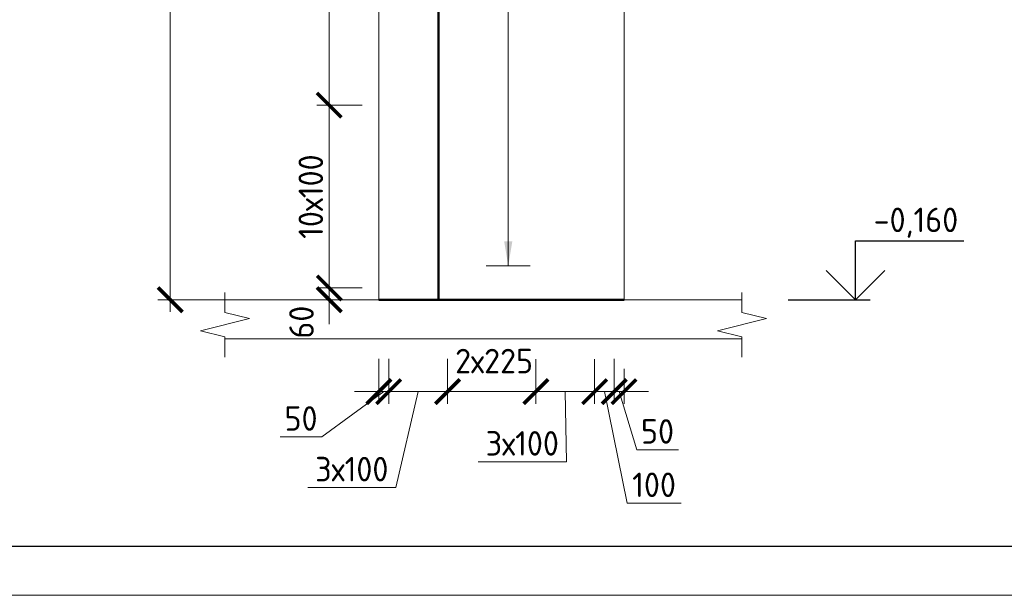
# Model space of a CAD drawing. Header units: millimetres. Extents: x 263826 to 1718326, y -423071 to 70137.
# Tile 237 of 256: x 546297 to 556339, y -140203 to -134328. Entities that reach past the tile are written whole.
import ezdxf
from ezdxf.enums import TextEntityAlignment as Align

# ---------------------------------------------------------------- set-up
doc = ezdxf.new("R2010")
doc.units = ezdxf.units.MM
doc.linetypes.add('01 Штриховая _4 мм_', pattern=[6, 3.5, -2.5])
for name, color, linetype, lineweight in [('AF_Perekritie', 90, 'Continuous', 18), ('AF_Stena', 90, 'Continuous', 18), ('KR_Fundament', 253, 'Continuous', 18), ('АрмСтер', 2, 'Continuous', 50), ('Выноски', 20, 'Continuous', 20), ('размер', 1, 'Continuous', 25), ('РАЗМЕРЫ', 1, 'Continuous', 9), ('Текст', 7, 'Continuous', 25), ('ТОНКИЕ', 7, 'Continuous', 9)]:
    doc.layers.add(name, color=color, linetype=linetype, lineweight=lineweight)
doc.layers.add('PDF7_Text', color=7, linetype='Continuous')
doc.layers.add('ТОЛСТЫЕ_ОСНОВНЫЕ', color=6, linetype='Continuous')
doc.layers.add('АрмСтер_атрибуты', color=2, linetype='Continuous', lineweight=0, plot=False)
doc.styles.add('GOST-2.304_Type-B', font='GOST_Common.ttf')
doc.styles.add('PDF Times New Roman', font='times.ttf')
doc.styles.get("Standard").update_dxf_attribs({"font": 'arial.ttf'})
doc.styles.add('Аннотативный', font='arial.ttf')
doc.styles.add('ГОСТ', font='GOST_Common.ttf')
doc.dimstyles.new('мой 25', dxfattribs={"dimscale": 100, "dimtxt": 2.5, "dimasz": 2.5, "dimexe": 1.25, "dimexo": 0.625, "dimtad": 1, "dimdec": 0, "dimlfac": 0.5, "dimtxsty": 'GOST-2.304_Type-B', "dimblk": 'ARCHTICK', "dimcen": 2.5, "dimdle": 1.25, "dimaunit": 1, "dimadec": 1, "dimazin": 2, "dimtfac": 1, "dimtdec": 0, "dimtmove": 1, "dimatfit": 3, "dimfxl": 6, "dimfxlon": 1, "dimtfill": 1, "dimlwd": -1, "dimlwe": -1, "dimarcsym": 0})

# ---------------------------------------------------------------- blocks, each defined once
blk = doc.blocks.new('штамп кж1.1')
at = {"layer": 'PDF7_Text', "insert": (410912, -84467), "char_height": 180, "width": 6881.02, "attachment_point": 7, "style": 'PDF Times New Roman'}
blk.add_mtext('\\pi1015.18152;Жилой дом со встроенными помещениями \\P\\pi311.27381;общественно-делового и коммерческого назначения на \\P\\pi667.38051;первом этаже здания и встроенно-пристроенным \\P\\pi874.76335;поликлиническим учреждением (поз. 2.2-2.3)', dxfattribs=at)
at = {"layer": 'Текст', "color": 7, "insert": (411117, -81801), "char_height": 250, "attachment_point": 1, "style": 'ГОСТ'}
blk.add_mtext_dynamic_manual_height_columns('\\pi594.35517;{\\fTimes New Roman|b0|i0|c204|p18;\\C256;Строительство жилого комплекса со  встроенными помещениями \\P\\pi1441.86779;общественного-делового, коммерческого назначения и \\P\\pi41.3631;поликлиническим учреждением по адресу: г. Чита, ул. 1-я Коллективная}', width=11543.07, gutter_width=12.5, heights=[0], dxfattribs=at)
blk = doc.blocks.new('*U268')
at = {"layer": 'РАЗМЕРЫ', "ltscale": 15}
blk.add_line((0, -2600), (0, 1200), dxfattribs=at)
at = {"layer": 'РАЗМЕРЫ'}
blk.add_line((112.5, -2600), (-112.5, -2600), dxfattribs=at)
blk.add_solid([(0, -2600), (20.9, -2474.8), (-20.9, -2474.8)], dxfattribs=at)
at = {"layer": 'АрмСтер_атрибуты', "style": 'Аннотативный', "flags": 8}
blk.add_attdef('ПОЗ', (110, 29.6), '', height=75, dxfattribs=at)
at = {"layer": 'АрмСтер_атрибуты', "flags": 9}
for tag, p in [('МАССА', (-1033.5, -10.5)), ('ОБОЗНАЧЕНИЕ', (-1033.5, -124.4))]:
    blk.add_attdef(tag, p, '', height=75, dxfattribs=at)
at = {"layer": 'АрмСтер_атрибуты', "style": 'Аннотативный', "flags": 8}
blk.add_attdef('НАИМЕНОВАНИЕ', text='', height=75, dxfattribs=at).set_placement((0, -29.3), align=Align.TOP_CENTER)
at = {"layer": 'АрмСтер_атрибуты', "color": 215, "style": 'Аннотативный'}
for tag, p, flags in [('ШАГ', (190.9, -194.2), 10), ('КОЛ', (138, -285.1), 8), ('ШИРИНА', (172.9, -367.8), 8)]:
    blk.add_attdef(tag, p, '', height=50, dxfattribs=dict(at, flags=flags))
blk = doc.blocks.new('*U297')
at = {"color": 0, "linetype": 'ByBlock', "lineweight": -2, "ltscale": 100}
blk.add_line((-3040, 0), (2550, 0), dxfattribs=at)
at = {"layer": 'АрмСтер_атрибуты', "style": 'Аннотативный', "flags": 8}
blk.add_attdef('ПОЗ', (110, 29.6), '', height=75, dxfattribs=at)
at = {"layer": 'АрмСтер_атрибуты', "flags": 9}
for tag, p in [('МАССА', (-2096, -10.5)), ('ОБОЗНАЧЕНИЕ', (-2096, -124.4))]:
    blk.add_attdef(tag, p, '', height=75, dxfattribs=at)
at = {"layer": 'АрмСтер_атрибуты', "style": 'Аннотативный', "flags": 8}
blk.add_attdef('НАИМЕНОВАНИЕ', text='', height=75, dxfattribs=at).set_placement((0, -29.3), align=Align.TOP_CENTER)
at = {"layer": 'АрмСтер_атрибуты', "color": 215, "style": 'Аннотативный'}
for tag, p, flags in [('ШАГ', (190.9, -194.2), 10), ('КОЛ', (138, -285.1), 8), ('ШИРИНА', (172.9, -367.8), 8)]:
    blk.add_attdef(tag, p, '', height=50, dxfattribs=dict(at, flags=flags))
blk = doc.blocks.new('_ArchTick')
at = {"color": 0, "linetype": 'ByBlock', "const_width": 0.15}
blk.add_lwpolyline([(-0.5, -0.5), (0.5, 0.5)], dxfattribs=at)
blk = doc.blocks.new('*D284')
at = {"layer": 'DEFPOINTS', "color": 0, "transparency": 16777216}
for p in [(549853, -135201), (549454, -137066), (549853, -137066)]:
    blk.add_point(p, dxfattribs=at)
at = {"layer": 'РАЗМЕРЫ', "color": 0, "linetype": 'Continuous', "transparency": 16777216}
for p, q in [((549454, -135076), (549454, -137191)), ((549790, -135201), (549329, -135201)), ((549790, -137066), (549329, -137066))]:
    blk.add_line(p, q, dxfattribs=at)
at = {"layer": 'РАЗМЕРЫ', "color": 0, "transparency": 16777216, "xscale": 250, "yscale": 250, "zscale": 250}
for p, rotation in [((549454, -135201), 90), ((549454, -137066), 270)]:
    blk.add_blockref('_ArchTick', p, dxfattribs=dict(at, rotation=rotation))
at = {"layer": 'РАЗМЕРЫ', "color": 0, "lineweight": 0, "transparency": 16777216, "insert": (549266, -136134), "char_height": 250, "attachment_point": 5, "rotation": 90, "style": 'GOST-2.304_Type-B', "bg_fill": 3, "box_fill_scale": 1.1, "bg_fill_color": 256, "bg_fill_true_color": 13158600, "bg_fill_transparency": 0}
blk.add_mtext('10х100', dxfattribs=at)
blk = doc.blocks.new('*D285')
at = {"layer": 'DEFPOINTS', "color": 0, "transparency": 16777216}
for p in [(549454, -130266), (549934, -130266), (549853, -135201)]:
    blk.add_point(p, dxfattribs=at)
at = {"layer": 'РАЗМЕРЫ', "color": 0, "linetype": 'Continuous', "transparency": 16777216}
for p, q in [((549454, -135326), (549454, -130141)), ((549872, -130266), (549329, -130266)), ((549790, -135201), (549329, -135201))]:
    blk.add_line(p, q, dxfattribs=at)
at = {"layer": 'РАЗМЕРЫ', "color": 0, "transparency": 16777216, "xscale": 250, "yscale": 250, "zscale": 250}
for p, rotation in [((549454, -130266), 90), ((549454, -135201), 270)]:
    blk.add_blockref('_ArchTick', p, dxfattribs=dict(at, rotation=rotation))
at = {"layer": 'РАЗМЕРЫ', "color": 0, "lineweight": 0, "transparency": 16777216, "insert": (549266, -132734), "char_height": 250, "attachment_point": 5, "rotation": 90, "style": 'GOST-2.304_Type-B', "bg_fill": 3, "box_fill_scale": 1.1, "bg_fill_color": 256, "bg_fill_true_color": 13158600, "bg_fill_transparency": 0}
blk.add_mtext('12х200', dxfattribs=at)
blk = doc.blocks.new('*D287')
at = {"layer": 'DEFPOINTS', "color": 0, "transparency": 16777216}
for p in [(549853, -137066), (549454, -137186), (549608, -137186)]:
    blk.add_point(p, dxfattribs=at)
at = {"layer": 'РАЗМЕРЫ', "color": 0, "linetype": 'Continuous', "transparency": 16777216}
for p, q in [((549454, -137066), (549454, -136816)), ((549790, -137066), (549329, -137066)), ((549454, -137066), (549454, -137186)), ((549545, -137186), (549329, -137186)), ((549454, -137186), (549454, -137436))]:
    blk.add_line(p, q, dxfattribs=at)
at = {"layer": 'РАЗМЕРЫ', "color": 0, "lineweight": 0, "transparency": 16777216, "insert": (549171, -137415), "char_height": 250, "attachment_point": 5, "rotation": 90, "style": 'GOST-2.304_Type-B', "bg_fill": 3, "box_fill_scale": 1.1, "bg_fill_color": 256, "bg_fill_true_color": 13158600, "bg_fill_transparency": 0}
blk.add_mtext('60', dxfattribs=at)
at = {"layer": 'РАЗМЕРЫ', "color": 0, "transparency": 16777216, "xscale": 250, "yscale": 250, "zscale": 250}
for p, rotation in [((549454, -137066), 270), ((549454, -137186), 90)]:
    blk.add_blockref('_ArchTick', p, dxfattribs=dict(at, rotation=rotation))
blk = doc.blocks.new('*U46')
at = {"layer": 'ТОЛСТЫЕ_ОСНОВНЫЕ', "color": 6}
blk.add_lwpolyline([(20, 5), (415, 5), (415, 292), (20, 292)], close=True, dxfattribs=at)
at = {"layer": 'ТОНКИЕ'}
blk.add_lwpolyline([(0, 0), (420, 0), (420, 297), (0, 297)], close=True, dxfattribs=at)
blk = doc.blocks.new('*D296')
at = {"layer": 'DEFPOINTS', "color": 0, "transparency": 16777216}
for p in [(548751, -129066), (547832, -137186), (549310, -137186)]:
    blk.add_point(p, dxfattribs=at)
at = {"layer": 'РАЗМЕРЫ', "color": 0, "linetype": 'Continuous', "transparency": 16777216}
for p, q in [((547832, -128941), (547832, -137311)), ((548432, -129066), (547707, -129066)), ((548432, -137186), (547707, -137186))]:
    blk.add_line(p, q, dxfattribs=at)
at = {"layer": 'РАЗМЕРЫ', "color": 0, "transparency": 16777216, "xscale": 250, "yscale": 250, "zscale": 250}
for p, rotation in [((547832, -129066), 90), ((547832, -137186), 270)]:
    blk.add_blockref('_ArchTick', p, dxfattribs=dict(at, rotation=rotation))
at = {"layer": 'РАЗМЕРЫ', "color": 0, "lineweight": 0, "transparency": 16777216, "insert": (547645, -133126), "char_height": 250, "attachment_point": 5, "rotation": 90, "style": 'GOST-2.304_Type-B', "bg_fill": 3, "box_fill_scale": 1.1, "bg_fill_color": 256, "bg_fill_true_color": 13158600, "bg_fill_transparency": 0}
blk.add_mtext('4060', dxfattribs=at)
blk = doc.blocks.new('*D528')
at = {"layer": 'DEFPOINTS', "color": 0, "lineweight": 0, "transparency": 16777216}
for p in [(550061, -137729), (550661, -137729), (550061, -138124)]:
    blk.add_point(p, dxfattribs=at)
at = {"layer": 'РАЗМЕРЫ', "color": 0, "linetype": 'Continuous', "transparency": 16777216}
for p, q in [((550061, -137791), (550061, -138249)), ((550661, -137791), (550661, -138249)), ((550786, -138124), (549936, -138124)), ((550361, -138124), (550134, -139102)), ((550134, -139102), (549234, -139102))]:
    blk.add_line(p, q, dxfattribs=at)
at = {"layer": 'РАЗМЕРЫ', "color": 0, "transparency": 16777216, "xscale": 250, "yscale": 250, "zscale": 250, "rotation": 180}
blk.add_blockref('_ArchTick', (550061, -138124), dxfattribs=at)
at = {"layer": 'РАЗМЕРЫ', "color": 0, "transparency": 16777216, "xscale": 250, "yscale": 250, "zscale": 250}
blk.add_blockref('_ArchTick', (550661, -138124), dxfattribs=at)
at = {"layer": 'РАЗМЕРЫ', "color": 0, "lineweight": 0, "transparency": 16777216, "insert": (549684, -138915), "char_height": 250, "attachment_point": 5, "style": 'GOST-2.304_Type-B', "bg_fill": 3, "box_fill_scale": 1.1, "bg_fill_color": 256, "bg_fill_true_color": 13158600, "bg_fill_transparency": 0}
blk.add_mtext('3х100', dxfattribs=at)
blk = doc.blocks.new('*D529')
at = {"layer": 'DEFPOINTS', "color": 0, "transparency": 16777216}
blk.add_point((551561, -138124), dxfattribs=at)
at = {"layer": 'РАЗМЕРЫ', "color": 0, "linetype": 'Continuous', "transparency": 16777216}
for p, q in [((550661, -137791), (550661, -138249)), ((551561, -137891), (551561, -138249)), ((550536, -138124), (551686, -138124))]:
    blk.add_line(p, q, dxfattribs=at)
at = {"layer": 'РАЗМЕРЫ', "color": 0, "transparency": 16777216, "xscale": 250, "yscale": 250, "zscale": 250, "rotation": 180}
blk.add_blockref('_ArchTick', (550661, -138124), dxfattribs=at)
at = {"layer": 'РАЗМЕРЫ', "color": 0, "transparency": 16777216, "xscale": 250, "yscale": 250, "zscale": 250}
blk.add_blockref('_ArchTick', (551561, -138124), dxfattribs=at)
at = {"layer": 'РАЗМЕРЫ', "color": 0, "lineweight": 0, "transparency": 16777216, "insert": (551135, -137812), "char_height": 250, "attachment_point": 5, "style": 'GOST-2.304_Type-B', "bg_fill": 3, "box_fill_scale": 1.1, "bg_fill_color": 256, "bg_fill_true_color": 13158600, "bg_fill_transparency": 0}
blk.add_mtext('2х225', dxfattribs=at)
at = {"layer": 'DEFPOINTS', "color": 0, "transparency": 16777216}
for p in [(550661, -137729), (551561, -137829)]:
    blk.add_point(p, dxfattribs=at)
blk = doc.blocks.new('*D530')
at = {"layer": 'DEFPOINTS', "color": 0, "transparency": 16777216}
for p in [(552361, -137729), (552461, -137829), (552461, -138124)]:
    blk.add_point(p, dxfattribs=at)
at = {"layer": 'РАЗМЕРЫ', "color": 0, "linetype": 'Continuous', "transparency": 16777216}
for p, q in [((552361, -137791), (552361, -138249)), ((552461, -137891), (552461, -138249)), ((552361, -138124), (552111, -138124)), ((552361, -138124), (552461, -138124)), ((552361, -138124), (552461, -138124)), ((552411, -138124), (552590, -138717)), ((552461, -138124), (552711, -138124)), ((552590, -138717), (553015, -138717))]:
    blk.add_line(p, q, dxfattribs=at)
at = {"layer": 'РАЗМЕРЫ', "color": 0, "transparency": 16777216, "xscale": 250, "yscale": 250, "zscale": 250}
blk.add_blockref('_ArchTick', (552361, -138124), dxfattribs=at)
at = {"layer": 'РАЗМЕРЫ', "color": 0, "transparency": 16777216, "xscale": 250, "yscale": 250, "zscale": 250, "rotation": 180}
blk.add_blockref('_ArchTick', (552461, -138124), dxfattribs=at)
at = {"layer": 'РАЗМЕРЫ', "color": 0, "lineweight": 0, "transparency": 16777216, "insert": (552802, -138530), "char_height": 250, "attachment_point": 5, "style": 'GOST-2.304_Type-B', "bg_fill": 3, "box_fill_scale": 1.1, "bg_fill_color": 256, "bg_fill_true_color": 13158600, "bg_fill_transparency": 0}
blk.add_mtext('50', dxfattribs=at)
blk = doc.blocks.new('*D531')
at = {"layer": 'DEFPOINTS', "color": 0, "lineweight": 0, "transparency": 16777216}
for p in [(551561, -137730), (552161, -137730), (551561, -138124)]:
    blk.add_point(p, dxfattribs=at)
at = {"layer": 'РАЗМЕРЫ', "color": 0, "linetype": 'Continuous', "transparency": 16777216}
for p, q in [((551561, -137792), (551561, -138249)), ((552161, -137792), (552161, -138249)), ((552286, -138124), (551436, -138124)), ((551861, -138124), (551873, -138839)), ((551873, -138839), (550973, -138839))]:
    blk.add_line(p, q, dxfattribs=at)
at = {"layer": 'РАЗМЕРЫ', "color": 0, "transparency": 16777216, "xscale": 250, "yscale": 250, "zscale": 250, "rotation": 180}
blk.add_blockref('_ArchTick', (551561, -138124), dxfattribs=at)
at = {"layer": 'РАЗМЕРЫ', "color": 0, "transparency": 16777216, "xscale": 250, "yscale": 250, "zscale": 250}
blk.add_blockref('_ArchTick', (552161, -138124), dxfattribs=at)
at = {"layer": 'РАЗМЕРЫ', "color": 0, "lineweight": 0, "transparency": 16777216, "insert": (551423, -138652), "char_height": 250, "attachment_point": 5, "style": 'GOST-2.304_Type-B', "bg_fill": 3, "box_fill_scale": 1.1, "bg_fill_color": 256, "bg_fill_true_color": 13158600, "bg_fill_transparency": 0}
blk.add_mtext('3х100', dxfattribs=at)
blk = doc.blocks.new('*D532')
at = {"layer": 'DEFPOINTS', "color": 0, "transparency": 16777216}
for p in [(552161, -137731), (552361, -137863), (552361, -138124)]:
    blk.add_point(p, dxfattribs=at)
at = {"layer": 'РАЗМЕРЫ', "color": 0, "linetype": 'Continuous', "transparency": 16777216}
for p, q in [((552161, -137793), (552161, -138249)), ((552361, -137926), (552361, -138249)), ((552036, -138124), (552486, -138124)), ((552261, -138124), (552492, -139263)), ((552492, -139263), (553042, -139263))]:
    blk.add_line(p, q, dxfattribs=at)
at = {"layer": 'РАЗМЕРЫ', "color": 0, "transparency": 16777216, "xscale": 250, "yscale": 250, "zscale": 250, "rotation": 180}
blk.add_blockref('_ArchTick', (552161, -138124), dxfattribs=at)
at = {"layer": 'РАЗМЕРЫ', "color": 0, "transparency": 16777216, "xscale": 250, "yscale": 250, "zscale": 250}
blk.add_blockref('_ArchTick', (552361, -138124), dxfattribs=at)
at = {"layer": 'РАЗМЕРЫ', "color": 0, "lineweight": 0, "transparency": 16777216, "insert": (552767, -139075), "char_height": 250, "attachment_point": 5, "style": 'GOST-2.304_Type-B', "bg_fill": 3, "box_fill_scale": 1.1, "bg_fill_color": 256, "bg_fill_true_color": 13158600, "bg_fill_transparency": 0}
blk.add_mtext('100', dxfattribs=at)
blk = doc.blocks.new('*D533')
at = {"layer": 'DEFPOINTS', "color": 0, "transparency": 16777216}
for p in [(549961, -137729), (550061, -137829), (550061, -138124)]:
    blk.add_point(p, dxfattribs=at)
at = {"layer": 'РАЗМЕРЫ', "color": 0, "linetype": 'Continuous', "transparency": 16777216}
for p, q in [((549961, -137791), (549961, -138249)), ((550061, -137891), (550061, -138249)), ((550011, -138124), (549378, -138586)), ((549961, -138124), (549711, -138124)), ((549961, -138124), (550061, -138124)), ((549961, -138124), (550061, -138124)), ((550061, -138124), (550311, -138124)), ((549378, -138586), (548953, -138586))]:
    blk.add_line(p, q, dxfattribs=at)
at = {"layer": 'РАЗМЕРЫ', "color": 0, "transparency": 16777216, "xscale": 250, "yscale": 250, "zscale": 250}
blk.add_blockref('_ArchTick', (549961, -138124), dxfattribs=at)
at = {"layer": 'РАЗМЕРЫ', "color": 0, "transparency": 16777216, "xscale": 250, "yscale": 250, "zscale": 250, "rotation": 180}
blk.add_blockref('_ArchTick', (550061, -138124), dxfattribs=at)
at = {"layer": 'РАЗМЕРЫ', "color": 0, "lineweight": 0, "transparency": 16777216, "insert": (549166, -138398), "char_height": 250, "attachment_point": 5, "style": 'GOST-2.304_Type-B', "bg_fill": 3, "box_fill_scale": 1.1, "bg_fill_color": 256, "bg_fill_true_color": 13158600, "bg_fill_transparency": 0}
blk.add_mtext('50', dxfattribs=at)

msp = doc.modelspace()

# ---------------------------------------------------------------- linework, layer by layer
at = {"elevation": 3100}
for points in [[(554820.45743, -136586.29799), (555925.73217, -136586.29799)], [(554820.45743, -137186.29799), (554820.45743, -136586.29799)], [(555120.45743, -136886.29799), (554820.45743, -137186.29799), (554520.45743, -136886.29799)], [(554135.89067, -137186.29799), (554970.45743, -137186.29799)]]:
    msp.add_lwpolyline(points, dxfattribs=at)
at = {"layer": 'AF_Perekritie', "linetype": '01 Штриховая _4 мм_', "lineweight": 9}
for p, q in [((553581.53844, -137186.29799, 3100), (553662.8948, -137186.29799, 3100)), ((553662.8948, -137586.29799, 3100), (553581.53844, -137586.29799, 3100))]:
    msp.add_line(p, q, dxfattribs=at)
at = {"layer": 'AF_Stena', "lineweight": 20}
for p, q in [((549961.38933, -129066.29799, 3100), (549961.38933, -137186.29799, 3100)), ((552461.38933, -137186.29799, 3100), (552461.38933, -129066.29799, 3100))]:
    msp.add_line(p, q, dxfattribs=at)
at = {"layer": 'AF_Stena', "lineweight": 20, "elevation": 3100}
for points in [[(553662.8948, -137261.29799), (553662.8948, -137111.29799)], [(553662.8948, -137261.29799), (553662.8948, -137316.29819)], [(553662.8948, -137316.29819), (553912.8948, -137378.79819)], [(548640.61025, -137378.79819), (548140.61025, -137503.79819)], [(553912.8948, -137378.79819), (553412.8948, -137503.79819)], [(548140.61025, -137503.79819), (548390.61025, -137566.29819)], [(548390.61025, -137566.29819), (548390.61025, -137621.29839)], [(553412.8948, -137503.79819), (553662.8948, -137566.29819)], [(553662.8948, -137566.29819), (553662.8948, -137621.29839)], [(548390.61025, -137621.29839), (548390.61025, -137771.29839)], [(553662.8948, -137621.29839), (553662.8948, -137771.29839)]]:
    msp.add_lwpolyline(points, dxfattribs=at)

# ---------------------------------------------------------------- block references
at = {"layer": 'размер'}
msp.add_blockref('штамп кж1.1', (116689.61381, -53568.49652, 3100), dxfattribs=at)

# ---------------------------------------------------------------- texts
at = {"style": 'GOST-2.304_Type-B'}
msp.add_text('-0,160', height=249.999994, dxfattribs=at).set_placement((555006.3759, -136496.29799, 3100))
at = {"layer": 'Текст', "color": 7, "insert": (527547.93827, -138202.71786, 3100), "char_height": 250, "attachment_point": 1, "style": 'ГОСТ'}
msp.add_mtext_dynamic_manual_height_columns('\\pi3500;{\\C256;\\P\\pi2464.39394;Пилон П1 (1ЭТ)}', width=7000, gutter_width=12.5, heights=[1500], dxfattribs=at)

# ---------------------------------------------------------------- next in the draw order: block references
at = {"layer": 'АрмСтер', "ltscale": 15, "xscale": 2, "yscale": 2, "zscale": 2}
msp.add_blockref('*U268', (551279.8067, -131640.67885, 3100), dxfattribs=at)

# ---------------------------------------------------------------- next in the draw order: dimensions: what is measured, and where the dimension line sits
at = {"layer": 'РАЗМЕРЫ', "color": 146, "lineweight": 0, "true_color": 0x006272}
dim = msp.add_linear_dim(base=(549453.94556, -137066.29799, 3100), p1=(549852.98089, -135201.48016, 3100), p2=(549852.98089, -137066.29799, 3100), angle=90, text='10х100', dimstyle='мой 25', dxfattribs=at)
dim.commit()
dim.dimension.update_dxf_attribs({"geometry": '*D284', "text_midpoint": (549266.44556, -136133.88908, 3100)})

# ---------------------------------------------------------------- next in the draw order: block references
at = {"layer": 'АрмСтер', "ltscale": 15, "xscale": 2, "yscale": 2, "zscale": 2, "rotation": 90}
msp.add_blockref('*U297', (550569.22814, -131106.29799, 3100), dxfattribs=at)

# ---------------------------------------------------------------- next in the draw order: dimensions: what is measured, and where the dimension line sits
at = {"layer": 'РАЗМЕРЫ', "color": 146, "lineweight": 0, "true_color": 0x006272}
dim = msp.add_linear_dim(base=(549453.94556, -130266.29799, 3100), p1=(549852.98089, -135201.48016, 3100), p2=(549934.26994, -130266.29799, 3100), angle=90, text='12х200', dimstyle='мой 25', dxfattribs=at)
dim.commit()
dim.dimension.update_dxf_attribs({"geometry": '*D285', "text_midpoint": (549266.44556, -132733.88908, 3100)})
dim = msp.add_linear_dim(base=(549453.94556, -137186.29799, 3100), p1=(549852.98089, -137066.29799, 3100), p2=(549607.69556, -137186.29799, 3100), angle=90, dimstyle='мой 25', dxfattribs=at)
dim.commit()
dim.dimension.update_dxf_attribs({"geometry": '*D287', "text_midpoint": (549358.44198, -137415.15077, 3100), "dimtype": 160})

# ---------------------------------------------------------------- next in the draw order: linework, layer by layer
at = {"layer": 'AF_Stena', "lineweight": 50}
msp.add_line((549961.38933, -137186.29799, 3100), (552461.38933, -137186.29799, 3100), dxfattribs=at)
at = {"layer": 'KR_Fundament', "lineweight": 9}
for p, q in [((553662.8948, -137186.29799, 3100), (548390.61025, -137186.29799, 3100)), ((548390.61025, -137586.29799, 3100), (553581.43922, -137586.29799, 3100))]:
    msp.add_line(p, q, dxfattribs=at)

# ---------------------------------------------------------------- next in the draw order: block references
at = {"xscale": 100, "yscale": 100, "zscale": 100}
msp.add_blockref('*U46', (543154.78314, -140202.71786, 3100), dxfattribs=at)

# ---------------------------------------------------------------- next in the draw order: dimensions: what is measured, and where the dimension line sits
at = {"layer": 'РАЗМЕРЫ', "color": 146, "lineweight": 0}
dim = msp.add_linear_dim(base=(547832.11286, -137186.29799, 3100), p1=(548751.08019, -129066.29799, 3100), p2=(549309.75339, -137186.29799, 3100), angle=90, dimstyle='мой 25', dxfattribs=at)
dim.commit()
dim.dimension.update_dxf_attribs({"geometry": '*D296', "text_midpoint": (547644.61286, -133126.29799, 3100)})
at = {"layer": 'РАЗМЕРЫ', "color": 146, "lineweight": 0, "true_color": 0x006272}
dim = msp.add_linear_dim(base=(550061.40223, -138123.69008, 3100), p1=(550661.40223, -137728.92254, 3100), p2=(550061.40223, -137728.92254, 3100), angle=180, text='3х100', dimstyle='мой 25', override={"dimlfac": 0.25}, dxfattribs=at)
dim.commit()
dim.dimension.update_dxf_attribs({"geometry": '*D528', "text_midpoint": (550071.3088, -139102.37496, 3100), "dimtype": 160})
dim = msp.add_linear_dim(base=(552461.39002, -138123.69008, 3100), p1=(552361.40223, -137728.92254, 3100), p2=(552461.39002, -137828.92254, 3100), angle=180, dimstyle='мой 25', dxfattribs=at)
dim.commit()
dim.dimension.update_dxf_attribs({"geometry": '*D530', "text_midpoint": (552652.02113, -138529.94008, 3100)})

# ---------------------------------------------------------------- next in the draw order: linework, layer by layer
at = {"layer": 'AF_Stena', "lineweight": 20, "elevation": 3100}
for points in [[(548390.61025, -137261.29799), (548390.61025, -137111.29799)], [(548390.61025, -137261.29799), (548390.61025, -137316.29819)], [(548390.61025, -137316.29819), (548640.61025, -137378.79819)]]:
    msp.add_lwpolyline(points, dxfattribs=at)
at = {"layer": 'KR_Fundament', "lineweight": 9}
msp.add_line((553581.43922, -137186.29799, 3100), (548390.61025, -137186.29799, 3100), dxfattribs=at)

# ---------------------------------------------------------------- next in the draw order: dimensions: what is measured, and where the dimension line sits
at = {"layer": 'РАЗМЕРЫ', "color": 146, "lineweight": 0, "true_color": 0x006272}
dim = msp.add_linear_dim(base=(551560.7455, -138123.69008, 3100), p1=(550661.40223, -137728.92254, 3100), p2=(551560.7455, -137828.92254, 3100), angle=180, text='2х225', dimstyle='мой 25', dxfattribs=at)
dim.commit()
dim.dimension.update_dxf_attribs({"geometry": '*D529', "text_midpoint": (551134.98435, -137999.43012, 3100), "dimtype": 160})
dim = msp.add_linear_dim(base=(550061.40223, -138123.69008, 3100), p1=(549961.41444, -137728.92254, 3100), p2=(550061.40223, -137828.92254, 3100), angle=180, dimstyle='мой 25', dxfattribs=at)
dim.commit()
dim.dimension.update_dxf_attribs({"geometry": '*D533', "text_midpoint": (549315.80149, -138585.68196, 3100), "dimtype": 160})

# ---------------------------------------------------------------- next in the draw order: dimensions: what is measured, and where the dimension line sits
dim = msp.add_linear_dim(base=(551560.7455, -138124.38272, 3100), p1=(552160.7455, -137729.61518, 3100), p2=(551560.7455, -137729.61518, 3100), angle=180, text='3х100', dimstyle='мой 25', override={"dimlfac": 0.25}, dxfattribs=at)
dim.commit()
dim.dimension.update_dxf_attribs({"geometry": '*D531', "text_midpoint": (551810.95683, -138839.06124, 3100), "dimtype": 160})

# ---------------------------------------------------------------- next in the draw order: dimensions: what is measured, and where the dimension line sits
dim = msp.add_linear_dim(base=(552361.40223, -138123.69008, 3100), p1=(552160.7455, -137730.61089, 3100), p2=(552361.40223, -137863.39454, 3100), angle=180, dimstyle='мой 25', dxfattribs=at)
dim.commit()
dim.dimension.update_dxf_attribs({"geometry": '*D532', "text_midpoint": (552554.06303, -139262.96771, 3100), "dimtype": 160})

# ---------------------------------------------------------------- next in the draw order: block references
at = {"layer": 'размер'}
msp.add_blockref('штамп кж1.1', (37657.07079, -53364.64558), dxfattribs=at)

# ---------------------------------------------------------------- next in the draw order: texts
at = {"layer": 'Выноски'}
note = msp.add_mtext_static_columns([''] * 2, width=18679.7309208, gutter_width=20.19117, height=0, dxfattribs=dict(at, insert=(415001.40784, -101131.04754), char_height=250, attachment_point=1, style='ГОСТ'))
for column, words in zip([note] + note.columns.linked_columns, ['\\pi1500;{\\H2x;Общие указания:}\\P1.^IРабочая документация разработана в соответствии с заданием на проектирование, требованиями {\\H3x; }действующих технических регламентов, стандартов, сводов правил и других документов, содержащих установленные {\\H1.16667x; }требования.{\\H1.77778x; }\\P2.^IРабочая документация выполнена в соответствии со следующими нормативными и техническими {\\H1.57407x; }документами:{\\H1.64198x; }\\P-^IСП 20.13330.2016 "Нагрузки и воздействия";{\\H1.61934x; }\\P-^IСП 63.13330.2018 "Бетонные и железобетонные конструкции. Основные положения";{\\H1.62689x; }\\P-^IСП 70.13330.2012 "Несущие и ограждающие конструкции".{\\H1.62437x; }\\P4.^IЗа относительную отметку 0,000 принята отметка чистого пола первого этажа, соответствующая {\\H1.62521x; }абсолютной отметке 648,00 в Балтийской системе высот.{\\H1.62493x; }\\P{\\fISOCPEUR|b0|i0|c204|p34;5.^IПеречень видов работ, для которых необходимо составлять акты освидетельствования скрытых \\H1.62502x; \\H0.61538x;работ:\\H1.62499x; \\H0.61539x;\\P-^Iсоответствие арматуры (длина, диаметры, распределение по площади элементов, количество и т.д.), \\H1.725x; \\H0.57971x;закладных деталей рабочим чертежам;\\H1.67917x; \\H0.59553x;\\P-^Iустройство и армирование монолитных стен;\\H1.60694x; \\H0.6223x;\\P-^Iосвидетельствование опалубки перед бетонированием;\\H1.63102x; \\H0.61311x;\\P-^Iотбор контрольных проб бетона;\\H1.62299x; \\H0.61615x;\\P-^Iсоответствие законченных железобетонных конструкций проекту с отображением качества работ;\\H1.62567x; \\H0.61513x;\\P-^Iустройство монолитных конструкций, выполняемых в зимнее время;\\H1.62478x; \\H0.61547x;\\P\\fISOCPEUR|b0|i0|c0|p34;6.^I\\fISOCPEUR|b0|i0|c204|p34;Запрещается выполнение последующих работ при отсутствии актов освидетельствования \\H1.62507x; \\H0.61536x;предшествующих скрытых работ во всех случаях.\\H1.62498x; \\H0.61539x;\\P\\fISOCPEUR|b0|i0|c0|p34;7.^I\\fISOCPEUR|b0|i0|c204|p34;Арматура класса А240 и А500С по ГОСТ 34028-2016, материал монолитных конструкций - бетон \\H1.62501x; \\H0.61538x;тяжелый класса В25 по ГОСТ 26633-2015.\\H1.625x; \\H0.61539x;\\P\\fISOCPEUR|b0|i0|c0|p34;8.^I\\fISOCPEUR|b0|i0|c204|p34;Работы по бетонированию монолитных конструкций вести в соответствии со СП 70.13330.2012 \\H1.625x; \\H0.61538x;"Несущие и ограждающие конструкции".\\H1.625x; \\H0.61538x;\\P\\fISOCPEUR|b0|i0|c0|p34;9.^I\\fISOCPEUR|b0|i0|c204|p34;Все строительно-монтажные работы необходимо выполнять в соответствии со СНиП 12-03-2001 \\H1.625x; \\H0.61538x;"Безопасность труда в строительстве. Часть 1. Общие требования.", Безопасность труда в строительстве. Часть \\H1.625x; \\H0.61538x;2. Строительное производство". Строительство здания должно производиться в соответствии с проектом \\H1.625x; \\H0.61538x;производства работ (ППР).\\H1.725x; \\H0.57971x;\\P\\fISOCPEUR|b0|i0|c0|p34;10.^I\\fISOCPEUR|b0|i0|c204|p34;При отсутствии ППР производство строительно-монтажных работ запрещается.\\H1.67917x; \\H0.59553x;\\P\\fISOCPEUR|b0|i0|c0|p34;11.^I\\fISOCPEUR|b0|i0|c204|p34;Бетон следует укладывать в бетонные конструкции горизонтальными слоями одинаковой толщины без \\H1.60694x; \\H0.6223x;разрывов, с последовательным направлением укладки в одну сторону во всех слоях.\\H1.63102x; \\H0.61311x;\\P\\fISOCPEUR|b0|i0|c0|p34;12.^I\\fISOCPEUR|b0|i0|c204|p34;В начальный период твердения бетон необходимо защищать от попадания атмосферных осадков или \\H1.62299x; \\H0.61615x;потерь влаги.\\H1.62567x; \\H0.61513x;\\P\\fISOCPEUR|b0|i0|c0|p34;13.^I\\fISOCPEUR|b0|i0|c204|p34;Уход за свежеуложенным бетоном начинать сразу после укладки бетонной смеси и осуществлять до \\H1.62478x; \\H0.61547x;достижения прочности бетона не менее 70% от проектной.\\H1.62507x; \\H0.61536x;\\P\\fISOCPEUR|b0|i0|c0|p34;14.^I\\fISOCPEUR|b0|i0|c204|p34;Проект рассчитан на производство работ в период положительных температур. В случае выполнения \\H1.62498x; \\H0.61539x;работ при отрицательных температурах необходимо выполнять требования СНиП часть 3 по производству работ \\H1.62501x; \\H0.61538x;и ППР.\\H1.625x; \\H0.61539x;\\P\\fISOCPEUR|b0|i0|c0|p34;15.^I\\fISOCPEUR|b0|i0|c204|p34;При минимальной температуре воздуха до минус 15°С допускается:\\H1.625x; \\H0.61538x;\\P-^Iвыдерживание бетона в конструкции методом термоса, при предварительном разогреве бетонной \\H1.625x; \\H0.61538x;смеси, \\H1.625x; \\H0.61538x;\\P-^Iфорсированный электроразогрев бетона в конструкции с повторным уплотнением.\\H1.625x; \\H0.61538x;\\PПри минимальной температуре воздуха до минус 25°С допускается:\\H1.625x; \\H0.61538x;\\P-^Iобогрев бетона в греющей опалубке с помощью низкотемпературных электронагревателей,\\H1.625x; \\H0.61538x;\\P-^Iэлектродный сквозной прогреб бетона,\\H1.625x; \\H0.61538x;\\P-^Iэлектрообогрев с помощью греющего провода.\\H1.625x; \\H0.61538x;\\P}16.^IЗаполнителем для бетона служит щебень твердых пород, наибольшая фракция щебня не должна превышать {\\H1.625x; }40мм.{\\H1.625x; }\\P17.^IВ процессе бетонирования обеспечить соблюдение защитных слоев и мест положения рабочей арматуры {\\H1.625x; }согласно проекту. Величина защитного слоя продольной рабочей арматуры у боковых граней стен монолитных {\\H1.625x; }участков должны быть не менее 20мм и не менее диаметра продольной рабочей арматуры конструкции, величина {\\H1.625x; }защитного слоя поперечной арматуры - не менее 10мм. {\\H1.625x; }\\P\\pi0;             18.Крестовые соединения стержней продольной и поперечной арматуры, соединение стержней продольной {\\H1.625x; }арматуры по длине выполнить вязкой отожженой проволокой диаметром 2,0-3,0мм.{\\H1.625x; }\\P\\pi1500;{\\H1.625x; }', '']):
    column.text = words
at = {"layer": 'Текст', "color": 7, "insert": (448515.39525, -137998.86693), "char_height": 250, "attachment_point": 1, "style": 'ГОСТ'}
msp.add_mtext_dynamic_manual_height_columns('\\pi3500;\\P\\pi2444.69697;Общие данные{\\H1.83333x; }', width=7000, gutter_width=12.5, heights=[1500], dxfattribs=at)

doc.saveas('drawing.dxf')
